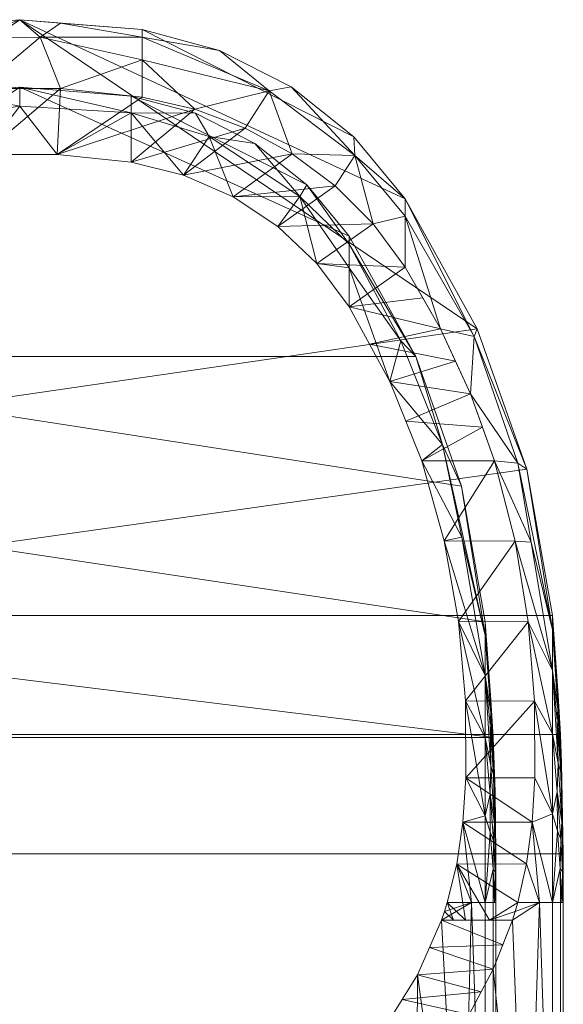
# Model space of a CAD drawing. Header units: millimetres. Extents: x -161 to 161, y -244 to 341.
# Tile 4 of 4: x 0 to 161, y 48 to 341. Entities that reach past the tile are written whole.
import ezdxf

# ---------------------------------------------------------------- set-up
doc = ezdxf.new("R2010")
doc.units = ezdxf.units.MM
doc.layers.add('M-520-M_DRAINAGE_FW', color=2, linetype='Continuous', lineweight=30)

# ---------------------------------------------------------------- blocks, each defined once
blk = doc.blocks.new('AmericanStandard_Urinal_Flexbrook__CCAS6510-3100410C0_ - CCAS6510-3100410C0-3382-3D View 1')
at = {"layer": 'M-520-M_DRAINAGE_FW', "lineweight": 9}
mesh = blk.add_polyface(dxfattribs=at)
corners = [(161.36, -52.87), (160.56, -88.26), (158.14, -123.58), (150.8, -165.9), (136.77, -206.5), (116.44, -244.31), (-116.44, -244.31), (-136.77, -206.5), (-150.8, -165.9), (-158.14, -123.58), (-160.56, -88.26), (-161.36, -52.87), (-161.36, 92.87), (-160.56, 128.26), (-158.14, 163.58), (-150.49, 207.08), (-135.78, 248.73), (-114.42, 287.39), (-99.23, 305.77), (-80.61, 320.66), (-59.34, 331.45), (-36.32, 337.66), (0, 340.59), (36.32, 337.66), (59.34, 331.45), (80.61, 320.66), (99.23, 305.77), (114.42, 287.39), (135.78, 248.73), (150.49, 207.08), (158.14, 163.58), (160.56, 128.26), (161.36, 92.87)]
mesh.append_faces([[corners[k] for k in face] for face in [(22, 16, 17, 21), (17, 20, 21), (29, 14, 15, 28), (11, 0, 1), (27, 22, 23, 26), (14, 29, 30)]], dxfattribs={"vtx0": -1, "vtx2": -1})
mesh.append_faces([[corners[k] for k in face] for face in [(28, 15, 16, 22)]], dxfattribs={"vtx0": -1, "vtx2": -1, "vtx3": -1})
mesh.append_faces([[corners[k] for k in face] for face in [(5, 6, 4)]], dxfattribs={"vtx1": -1})
mesh.append_faces([[corners[k] for k in face] for face in [(7, 8, 4, 6), (27, 28, 22)]], dxfattribs={"vtx1": -1, "vtx2": -1})
mesh.append_faces([[corners[k] for k in face] for face in [(12, 13, 31, 32), (13, 14, 30, 31), (10, 11, 1, 2), (8, 9, 3, 4), (9, 10, 2, 3), (11, 12, 32, 0)]], dxfattribs={"vtx1": -1, "vtx3": -1})
mesh.append_faces([[corners[k] for k in face] for face in [(17, 18, 19, 20), (23, 24, 25, 26)]], dxfattribs={"vtx3": -1})
mesh = blk.add_polyface(dxfattribs=at)
corners = [(36.32, 337.66, 70.91), (0, 340.59, 70.91), (-36.32, 337.66, 70.91), (-36.32, 335.41, 105.03), (-36.32, 328.68, 138.56), (-36.32, 317.6, 170.92), (-12.16, 320.11, 171.65), (12.15, 320.11, 171.65), (36.32, 317.6, 170.92), (36.32, 328.68, 138.56), (36.32, 335.41, 105.03), (12.14, 339.61, 70.91), (6.09, 335.42, 122.31), (-12.14, 339.61, 70.91), (-16.52, 334.91, 122.23)]
mesh.append_faces([[corners[k] for k in face] for face in [(3, 13, 2)]], dxfattribs={"vtx0": -1})
mesh.append_faces([[corners[k] for k in face] for face in [(4, 14, 3)]], dxfattribs={"vtx0": -1, "vtx1": -1})
mesh.append_faces([[corners[k] for k in face] for face in [(11, 12, 10), (12, 1, 14), (12, 7, 9), (13, 3, 14), (12, 14, 6), (4, 6, 14)]], dxfattribs={"vtx0": -1, "vtx1": -1, "vtx2": -1})
mesh.append_faces([[corners[k] for k in face] for face in [(14, 1, 13)]], dxfattribs={"vtx0": -1, "vtx2": -1})
mesh.append_faces([[corners[k] for k in face] for face in [(8, 9, 7)]], dxfattribs={"vtx1": -1})
mesh.append_faces([[corners[k] for k in face] for face in [(6, 7, 12), (9, 10, 12), (11, 1, 12)]], dxfattribs={"vtx1": -1, "vtx2": -1})
mesh.append_faces([[corners[k] for k in face] for face in [(4, 5, 6), (10, 0, 11)]], dxfattribs={"vtx2": -1})
mesh = blk.add_polyface(dxfattribs=at)
corners = [(36.32, 337.66), (0, 340.59), (-36.32, 337.66), (-36.32, 337.66, 70.91), (0, 340.59, 70.91), (36.32, 337.66, 70.91)]
mesh.append_faces([[corners[k] for k in face] for face in [(5, 0, 1, 4), (2, 3, 4, 1)]], dxfattribs={"vtx2": -1})
mesh = blk.add_polyface(dxfattribs=at)
corners = [(114.42, 287.39, 70.91), (99.23, 305.77, 70.91), (80.61, 320.66, 70.91), (59.34, 331.45, 70.91), (36.32, 337.66, 70.91), (36.32, 335.41, 105.03), (36.32, 328.68, 138.56), (36.32, 317.6, 170.92), (51.96, 314.05, 169.92), (66.92, 308.41, 168.43), (80.91, 300.76, 166.58), (93.66, 291.21, 164.54), (104.91, 279.92, 162.52), (114.42, 267.1, 160.73), (114.42, 282.25, 116.95), (74.01, 319.51, 120.76), (99.47, 300.27, 119.51)]
mesh.append_faces([[corners[k] for k in face] for face in [(3, 15, 2), (12, 16, 11), (9, 15, 8), (6, 15, 5)]], dxfattribs={"vtx0": -1, "vtx1": -1})
mesh.append_faces([[corners[k] for k in face] for face in [(12, 14, 16), (16, 15, 10), (16, 2, 15), (5, 15, 3), (15, 6, 8)]], dxfattribs={"vtx0": -1, "vtx1": -1, "vtx2": -1})
mesh.append_faces([[corners[k] for k in face] for face in [(16, 10, 11), (16, 1, 2)]], dxfattribs={"vtx0": -1, "vtx2": -1})
mesh.append_faces([[corners[k] for k in face] for face in [(7, 8, 6)]], dxfattribs={"vtx1": -1})
mesh.append_faces([[corners[k] for k in face] for face in [(9, 10, 15), (0, 1, 16), (14, 0, 16)]], dxfattribs={"vtx1": -1, "vtx2": -1})
mesh.append_faces([[corners[k] for k in face] for face in [(12, 13, 14), (3, 4, 5)]], dxfattribs={"vtx2": -1})
mesh = blk.add_polyface(dxfattribs=at)
corners = [(114.42, 287.39), (99.23, 305.77), (80.61, 320.66), (59.34, 331.45), (36.32, 337.66), (36.32, 337.66, 70.91), (59.34, 331.45, 70.91), (80.61, 320.66, 70.91), (99.23, 305.77, 70.91), (114.42, 287.39, 70.91)]
mesh.append_faces([[corners[k] for k in face] for face in [(0, 1, 8, 9)]], dxfattribs={"vtx1": -1})
mesh.append_faces([[corners[k] for k in face] for face in [(7, 8, 1, 2), (2, 3, 6, 7)]], dxfattribs={"vtx1": -1, "vtx3": -1})
mesh.append_faces([[corners[k] for k in face] for face in [(3, 4, 5, 6)]], dxfattribs={"vtx3": -1})
mesh = blk.add_polyface(dxfattribs=at)
corners = [(-141.36, -52.87, 20), (-140.58, -87.35, 20), (-138.22, -121.76, 20), (-132.33, -157.32, 20), (-121.33, -191.64, 20), (-105.48, -223.95, 20), (105.48, -223.95, 20), (121.33, -191.64, 20), (132.33, -157.32, 20), (138.22, -121.76, 20), (140.58, -87.35, 20), (141.36, -52.87, 20), (141.36, 92.87, 20), (140.58, 127.35, 20), (138.22, 161.76, 20), (131.15, 202, 20), (117.54, 240.53, 20), (97.77, 276.3, 20), (85.2, 291.52, 20), (69.78, 303.85, 20), (52.18, 312.78, 20), (33.12, 317.92, 20), (0, 320.59, 20), (-33.12, 317.92, 20), (-52.18, 312.78, 20), (-69.78, 303.85, 20), (-85.2, 291.52, 20), (-97.77, 276.3, 20), (-117.54, 240.53, 20), (-131.15, 202, 20), (-138.22, 161.76, 20), (-140.58, 127.35, 20), (-141.36, 92.87, 20)]
mesh.append_faces([[corners[k] for k in face] for face in [(21, 18, 19, 20), (25, 23, 24)]], dxfattribs={"vtx0": -1})
mesh.append_faces([[corners[k] for k in face] for face in [(9, 3, 8), (16, 28, 15), (27, 23, 25, 26)]], dxfattribs={"vtx0": -1, "vtx1": -1})
mesh.append_faces([[corners[k] for k in face] for face in [(4, 7, 8, 3), (0, 11, 12, 32), (11, 0, 1), (13, 30, 31), (29, 14, 15, 28), (14, 29, 30, 13)]], dxfattribs={"vtx0": -1, "vtx2": -1})
mesh.append_faces([[corners[k] for k in face] for face in [(16, 17, 22, 28)]], dxfattribs={"vtx1": -1, "vtx2": -1, "vtx3": -1})
mesh.append_faces([[corners[k] for k in face] for face in [(10, 11, 1, 2), (9, 10, 2, 3), (12, 13, 31, 32), (17, 18, 21, 22), (27, 28, 22, 23)]], dxfattribs={"vtx1": -1, "vtx3": -1})
mesh.append_faces([[corners[k] for k in face] for face in [(5, 6, 7, 4)]], dxfattribs={"vtx2": -1})
mesh = blk.add_polyface(dxfattribs=at)
corners = [(-140.94, 209.58, 159.03), (-119.34, 209.58, 159.03), (-109.85, 233.08, 158.48), (-97.77, 255.34, 159.54), (-88.22, 268.17, 160.86), (-76.62, 279.15, 162.4), (-63.3, 287.96, 163.92), (-48.65, 294.37, 165.18), (-33.12, 298.23, 166.01), (-11.08, 300.59, 166.54), (11.09, 300.59, 166.54), (33.12, 298.23, 166.01), (48.67, 294.37, 165.18), (63.32, 287.95, 163.92), (76.64, 279.13, 162.4), (88.23, 268.15, 160.85), (97.77, 255.34, 159.54), (109.85, 233.08, 158.48), (119.34, 209.58, 159.03), (140.94, 209.58, 159.03), (133.81, 229.49, 158.45), (124.94, 248.76, 159.06), (114.42, 267.1, 160.73), (104.91, 279.92, 162.52), (93.66, 291.21, 164.54), (80.91, 300.76, 166.58), (66.92, 308.41, 168.43), (51.96, 314.05, 169.92), (36.32, 317.6, 170.92), (12.15, 320.11, 171.65), (-12.16, 320.11, 171.65), (-36.32, 317.6, 170.92), (-55.01, 313.08, 169.66), (-72.65, 305.59, 167.72), (-88.73, 295.25, 165.37), (-102.79, 282.31, 162.92), (-114.42, 267.1, 160.73), (-124.94, 248.76, 159.06), (-133.81, 229.49, 158.45), (-114.6, 221.33, 158.75), (-103.81, 244.21, 159.01), (103.81, 244.21, 159.01), (114.6, 221.33, 158.75), (129.38, 239.12, 158.76), (119.68, 257.93, 159.9), (-119.68, 257.93, 159.9), (-129.38, 239.12, 158.76), (-137.38, 219.54, 158.74), (137.38, 219.54, 158.74)]
mesh.append_faces([[corners[k] for k in face] for face in [(1, 47, 0)]], dxfattribs={"vtx0": -1})
mesh.append_faces([[corners[k] for k in face] for face in [(47, 39, 38), (46, 40, 37), (39, 47, 1), (43, 17, 20), (16, 22, 15), (23, 15, 22), (24, 14, 23), (17, 43, 41), (21, 41, 43), (32, 9, 31), (33, 8, 32), (25, 13, 24), (13, 25, 12), (14, 24, 13)]], dxfattribs={"vtx0": -1, "vtx1": -1})
mesh.append_faces([[corners[k] for k in face] for face in [(3, 36, 45), (36, 3, 4), (46, 2, 40), (20, 17, 42), (21, 16, 41), (23, 14, 15), (6, 34, 35), (34, 6, 7), (27, 10, 11), (26, 11, 12), (10, 27, 28), (12, 25, 26), (10, 28, 29), (29, 9, 10), (35, 5, 6)]], dxfattribs={"vtx0": -1, "vtx2": -1})
mesh.append_faces([[corners[k] for k in face] for face in [(19, 48, 18)]], dxfattribs={"vtx1": -1})
mesh.append_faces([[corners[k] for k in face] for face in [(4, 5, 35), (35, 36, 4), (42, 18, 48), (21, 44, 16), (48, 20, 42), (46, 38, 2), (7, 8, 33), (33, 34, 7), (45, 37, 3), (8, 9, 32), (30, 31, 9), (29, 30, 9), (39, 2, 38), (44, 22, 16), (40, 3, 37), (26, 27, 11)]], dxfattribs={"vtx1": -1, "vtx2": -1})
mesh = blk.add_polyface(dxfattribs=at)
corners = [(-33.12, 317.92, 70.91), (0, 320.59, 70.91), (33.12, 317.92, 70.91), (33.12, 312.95, 119.47), (33.12, 298.23, 166.01), (11.09, 300.59, 166.54), (-11.08, 300.59, 166.54), (-33.12, 298.23, 166.01), (-33.12, 312.95, 119.47), (0.01, 314.88, 123.19), (-21.31, 318.87, 70.91), (-16.77, 312.44, 130.51)]
mesh.append_faces([[corners[k] for k in face] for face in [(3, 1, 2)]], dxfattribs={"vtx0": -1})
mesh.append_faces([[corners[k] for k in face] for face in [(6, 9, 5), (1, 9, 10), (7, 11, 6)]], dxfattribs={"vtx0": -1, "vtx1": -1})
mesh.append_faces([[corners[k] for k in face] for face in [(9, 6, 11), (10, 9, 11), (5, 9, 3), (10, 11, 8), (3, 9, 1)]], dxfattribs={"vtx0": -1, "vtx1": -1, "vtx2": -1})
mesh.append_faces([[corners[k] for k in face] for face in [(4, 5, 3)]], dxfattribs={"vtx1": -1})
mesh.append_faces([[corners[k] for k in face] for face in [(7, 8, 11)]], dxfattribs={"vtx1": -1, "vtx2": -1})
mesh.append_faces([[corners[k] for k in face] for face in [(8, 0, 10)]], dxfattribs={"vtx2": -1})
mesh = blk.add_polyface(dxfattribs=at)
corners = [(33.12, 317.92, 70.91), (0, 320.59, 70.91), (-33.12, 317.92, 70.91), (-33.12, 317.92, 20), (0, 320.59, 20), (33.12, 317.92, 20)]
mesh.append_faces([[corners[k] for k in face] for face in [(2, 3, 4, 1), (5, 0, 1, 4)]], dxfattribs={"vtx2": -1})
mesh = blk.add_polyface(dxfattribs=at)
corners = [(33.12, 317.92, 70.91), (52.18, 312.78, 70.91), (69.78, 303.85, 70.91), (85.2, 291.52, 70.91), (97.77, 276.3, 70.91), (97.77, 273.93, 101.42), (97.77, 266.89, 131.2), (97.77, 255.34, 159.54), (88.23, 268.15, 160.85), (76.64, 279.13, 162.4), (63.32, 287.95, 163.92), (48.67, 294.37, 165.18), (33.12, 298.23, 166.01), (33.12, 312.95, 119.47), (56.29, 305.92, 119.67), (83.14, 288.06, 118.91)]
mesh.append_faces([[corners[k] for k in face] for face in [(9, 15, 8), (2, 14, 1), (6, 15, 5), (3, 15, 2)]], dxfattribs={"vtx0": -1, "vtx1": -1})
mesh.append_faces([[corners[k] for k in face] for face in [(5, 15, 3), (10, 14, 15), (13, 14, 11), (15, 6, 8), (14, 2, 15), (13, 1, 14)]], dxfattribs={"vtx0": -1, "vtx1": -1, "vtx2": -1})
mesh.append_faces([[corners[k] for k in face] for face in [(14, 10, 11)]], dxfattribs={"vtx0": -1, "vtx2": -1})
mesh.append_faces([[corners[k] for k in face] for face in [(7, 8, 6), (4, 5, 3)]], dxfattribs={"vtx1": -1})
mesh.append_faces([[corners[k] for k in face] for face in [(9, 10, 15)]], dxfattribs={"vtx1": -1, "vtx2": -1})
mesh.append_faces([[corners[k] for k in face] for face in [(11, 12, 13), (13, 0, 1)]], dxfattribs={"vtx2": -1})
mesh = blk.add_polyface(dxfattribs=at)
corners = [(97.77, 276.3, 70.91), (85.2, 291.52, 70.91), (69.78, 303.85, 70.91), (52.18, 312.78, 70.91), (33.12, 317.92, 70.91), (33.12, 317.92, 20), (52.18, 312.78, 20), (69.78, 303.85, 20), (85.2, 291.52, 20), (97.77, 276.3, 20)]
mesh.append_faces([[corners[k] for k in face] for face in [(6, 3, 4, 5)]], dxfattribs={"vtx0": -1})
mesh.append_faces([[corners[k] for k in face] for face in [(3, 6, 7, 2), (8, 1, 2, 7)]], dxfattribs={"vtx0": -1, "vtx2": -1})
mesh.append_faces([[corners[k] for k in face] for face in [(8, 9, 0, 1)]], dxfattribs={"vtx3": -1})
mesh = blk.add_polyface(dxfattribs=at)
corners = [(158.14, 78.4, 156.09), (158.14, 104.72, 151.92), (158.14, 128.47, 139.82), (158.14, 147.31, 120.98), (158.14, 159.41, 97.23), (158.14, 163.58, 70.91), (150.49, 207.08, 70.91), (135.78, 248.73, 70.91), (114.42, 287.39, 70.91), (114.42, 282.25, 116.95), (114.42, 267.1, 160.73), (124.94, 248.76, 159.06), (133.81, 229.49, 158.45), (140.94, 209.58, 159.03), (147.09, 185.73, 161.61), (150.95, 161.79, 166.55), (152.82, 138.23, 173.87), (152.95, 115.42, 183.49), (152.13, 102.23, 190.67), (150.47, 89.83, 199.16), (147.9, 78.4, 208.81), (154.34, 78.4, 182.71), (147.87, 208.92, 115.67), (151.87, 185.36, 132.05), (134.91, 246.45, 108.73)]
mesh.append_faces([[corners[k] for k in face] for face in [(17, 1, 16), (18, 1, 17), (4, 23, 3), (14, 23, 13), (13, 22, 12), (12, 24, 11)]], dxfattribs={"vtx0": -1, "vtx1": -1})
mesh.append_faces([[corners[k] for k in face] for face in [(6, 24, 22), (13, 23, 22), (4, 22, 23), (11, 24, 9), (22, 24, 12), (14, 3, 23), (4, 6, 22)]], dxfattribs={"vtx0": -1, "vtx1": -1, "vtx2": -1})
mesh.append_faces([[corners[k] for k in face] for face in [(18, 21, 0), (16, 1, 2), (18, 0, 1), (3, 14, 15), (24, 6, 7), (15, 2, 3), (24, 8, 9), (24, 7, 8)]], dxfattribs={"vtx0": -1, "vtx2": -1})
mesh.append_faces([[corners[k] for k in face] for face in [(10, 11, 9)]], dxfattribs={"vtx1": -1})
mesh.append_faces([[corners[k] for k in face] for face in [(18, 19, 21), (15, 16, 2)]], dxfattribs={"vtx1": -1, "vtx2": -1})
mesh.append_faces([[corners[k] for k in face] for face in [(19, 20, 21), (4, 5, 6)]], dxfattribs={"vtx2": -1})
mesh = blk.add_polyface(dxfattribs=at)
corners = [(158.14, 163.58), (150.49, 207.08), (135.78, 248.73), (114.42, 287.39), (114.42, 287.39, 70.91), (135.78, 248.73, 70.91), (150.49, 207.08, 70.91), (158.14, 163.58, 70.91)]
mesh.append_faces([[corners[k] for k in face] for face in [(6, 1, 2, 5)]], dxfattribs={"vtx0": -1, "vtx2": -1})
mesh.append_faces([[corners[k] for k in face] for face in [(7, 0, 1, 6)]], dxfattribs={"vtx2": -1})
mesh.append_faces([[corners[k] for k in face] for face in [(2, 3, 4, 5)]], dxfattribs={"vtx3": -1})
mesh = blk.add_polyface(dxfattribs=at)
corners = [(138.22, 161.76, 70.91), (138.22, 157.68, 96.67), (138.22, 145.84, 119.91), (138.22, 127.4, 138.35), (138.22, 104.16, 150.19), (138.22, 78.4, 154.27), (134.12, 78.4, 181.86), (126.93, 78.4, 208.81), (129.73, 89.81, 199.17), (131.53, 102.21, 190.68), (132.43, 115.42, 183.49), (132.29, 138.28, 173.85), (130.25, 161.89, 166.53), (126.03, 185.83, 161.59), (119.34, 209.58, 159.03), (109.85, 233.08, 158.48), (97.77, 255.34, 159.54), (97.77, 266.89, 131.2), (97.77, 273.93, 101.42), (97.77, 276.3, 70.91), (117.54, 240.53, 70.91), (131.15, 202, 70.91), (125.51, 214.44, 112.02), (131.23, 186.88, 129.45), (113.16, 245.18, 110.34)]
mesh.append_faces([[corners[k] for k in face] for face in [(20, 18, 19)]], dxfattribs={"vtx0": -1})
mesh.append_faces([[corners[k] for k in face] for face in [(3, 12, 2), (6, 9, 5), (11, 4, 10), (18, 24, 17)]], dxfattribs={"vtx0": -1, "vtx1": -1})
mesh.append_faces([[corners[k] for k in face] for face in [(15, 24, 22), (2, 13, 23), (15, 17, 24), (20, 24, 18), (1, 22, 21), (24, 20, 22), (23, 14, 22), (1, 23, 22)]], dxfattribs={"vtx0": -1, "vtx1": -1, "vtx2": -1})
mesh.append_faces([[corners[k] for k in face] for face in [(9, 4, 5), (11, 3, 4), (3, 11, 12), (23, 13, 14)]], dxfattribs={"vtx0": -1, "vtx2": -1})
mesh.append_faces([[corners[k] for k in face] for face in [(7, 8, 6)]], dxfattribs={"vtx1": -1})
mesh.append_faces([[corners[k] for k in face] for face in [(8, 9, 6), (9, 10, 4), (12, 13, 2), (1, 2, 23), (14, 15, 22), (20, 21, 22)]], dxfattribs={"vtx1": -1, "vtx2": -1})
mesh.append_faces([[corners[k] for k in face] for face in [(15, 16, 17), (21, 0, 1)]], dxfattribs={"vtx2": -1})
mesh = blk.add_polyface(dxfattribs=at)
corners = [(138.22, 161.76, 70.91), (131.15, 202, 70.91), (117.54, 240.53, 70.91), (97.77, 276.3, 70.91), (97.77, 276.3, 20), (117.54, 240.53, 20), (131.15, 202, 20), (138.22, 161.76, 20)]
mesh.append_faces([[corners[k] for k in face] for face in [(5, 2, 3, 4)]], dxfattribs={"vtx0": -1})
mesh.append_faces([[corners[k] for k in face] for face in [(2, 5, 6, 1)]], dxfattribs={"vtx0": -1, "vtx2": -1})
mesh.append_faces([[corners[k] for k in face] for face in [(7, 0, 1, 6)]], dxfattribs={"vtx2": -1})
mesh = blk.add_polyface(dxfattribs=at)
corners = [(-152.95, 115.42, 183.49), (-132.43, 115.42, 183.49), (-132.29, 138.28, 173.85), (-130.25, 161.89, 166.53), (-126.03, 185.83, 161.59), (-119.34, 209.58, 159.03), (-140.94, 209.58, 159.03), (-147.09, 185.73, 161.61), (-150.95, 161.79, 166.55), (-152.82, 138.23, 173.87), (132.43, 115.42, 183.49), (152.95, 115.42, 183.49), (152.82, 138.23, 173.87), (150.95, 161.79, 166.55), (147.09, 185.73, 161.61), (140.94, 209.58, 159.03), (119.34, 209.58, 159.03), (126.03, 185.83, 161.59), (130.25, 161.89, 166.53), (132.29, 138.28, 173.85)]
mesh.append_faces([[corners[k] for k in face] for face in [(1, 9, 0), (6, 4, 5)]], dxfattribs={"vtx0": -1})
mesh.append_faces([[corners[k] for k in face] for face in [(3, 8, 2), (8, 3, 7), (13, 19, 12), (18, 14, 17), (15, 17, 14)]], dxfattribs={"vtx0": -1, "vtx1": -1})
mesh.append_faces([[corners[k] for k in face] for face in [(4, 6, 7), (7, 3, 4), (12, 19, 10), (13, 18, 19)]], dxfattribs={"vtx0": -1, "vtx2": -1})
mesh.append_faces([[corners[k] for k in face] for face in [(11, 12, 10)]], dxfattribs={"vtx1": -1})
mesh.append_faces([[corners[k] for k in face] for face in [(1, 2, 9), (8, 9, 2), (13, 14, 18)]], dxfattribs={"vtx1": -1, "vtx2": -1})
mesh.append_faces([[corners[k] for k in face] for face in [(15, 16, 17)]], dxfattribs={"vtx2": -1})
mesh = blk.add_polyface(dxfattribs=at)
corners = [(141.36, 78.4, 85.38), (140.58, 78.4, 119.86), (138.22, 78.4, 154.27), (138.22, 104.16, 150.19), (138.22, 127.4, 138.35), (138.22, 145.84, 119.91), (138.22, 157.68, 96.67), (138.22, 161.76, 70.91), (140.58, 127.35, 70.91), (141.36, 92.87, 70.91), (141.36, 92.38, 74.66), (141.36, 90.93, 78.15), (141.36, 88.63, 81.14), (141.36, 85.63, 83.44), (141.36, 82.14, 84.89), (140.61, 96.83, 115.42), (140.63, 116.31, 100), (140.98, 101.93, 101.58), (140.98, 114.12, 85.7), (139.82, 134.79, 98.41), (139.9, 138.62, 83.68), (139.9, 118.94, 117.13), (139.62, 110.55, 128.29), (139.66, 99.27, 132.66), (140.51, 88.26, 120.41), (140.97, 78.4, 102.62), (141.13, 87.45, 102.95), (140.81, 116.91, 70.91), (139.64, 131.24, 109.65), (141.12, 111.23, 77.45)]
mesh.append_faces([[corners[k] for k in face] for face in [(27, 29, 8), (5, 21, 4), (8, 20, 7), (1, 24, 25), (13, 17, 12), (7, 20, 6), (2, 24, 1), (9, 29, 27)]], dxfattribs={"vtx0": -1, "vtx1": -1})
mesh.append_faces([[corners[k] for k in face] for face in [(22, 17, 15), (17, 21, 16), (25, 24, 26), (17, 22, 21), (13, 15, 17), (3, 22, 23), (17, 16, 12), (20, 18, 19), (20, 19, 6), (28, 19, 16), (8, 29, 20), (18, 11, 16), (19, 18, 16), (5, 28, 21), (21, 22, 4), (22, 15, 23), (15, 24, 23), (23, 24, 2), (13, 26, 15), (26, 24, 15), (25, 26, 14), (18, 29, 10), (21, 28, 16), (5, 19, 28), (20, 29, 18)]], dxfattribs={"vtx0": -1, "vtx1": -1, "vtx2": -1})
mesh.append_faces([[corners[k] for k in face] for face in [(19, 5, 6), (29, 9, 10), (18, 10, 11), (22, 3, 4)]], dxfattribs={"vtx0": -1, "vtx2": -1})
mesh.append_faces([[corners[k] for k in face] for face in [(0, 25, 14)]], dxfattribs={"vtx1": -1})
mesh.append_faces([[corners[k] for k in face] for face in [(2, 3, 23), (13, 14, 26), (11, 12, 16)]], dxfattribs={"vtx1": -1, "vtx2": -1})
mesh = blk.add_polyface(dxfattribs=at)
corners = [(141.36, 92.87, 70.91), (140.58, 127.35, 70.91), (138.22, 161.76, 70.91), (138.22, 161.76, 20), (140.58, 127.35, 20), (141.36, 92.87, 20)]
mesh.append_faces([[corners[k] for k in face] for face in [(2, 3, 4, 1), (5, 0, 1, 4)]], dxfattribs={"vtx2": -1})
mesh = blk.add_polyface(dxfattribs=at)
corners = [(158.14, 78.4, 156.09), (160.56, 78.4, 120.77), (161.36, 78.4, 85.38), (161.36, 82.14, 84.89), (161.36, 85.63, 83.44), (161.36, 88.63, 81.14), (161.36, 90.93, 78.15), (161.36, 92.38, 74.66), (161.36, 92.87, 70.91), (160.56, 128.26, 70.91), (158.14, 163.58, 70.91), (158.14, 159.41, 97.23), (158.14, 147.31, 120.98), (158.14, 128.47, 139.82), (158.14, 104.72, 151.92), (160.59, 97.18, 116.24), (160.61, 117.01, 100.54), (160.97, 114.71, 85.95), (160.97, 102.32, 102.09), (159.78, 135.94, 98.97), (159.86, 139.83, 83.94), (159.86, 119.76, 118.06), (159.58, 111.21, 129.47), (159.62, 99.7, 133.93), (160.48, 88.45, 121.34), (160.96, 78.4, 103.08), (161.12, 87.59, 103.42), (160.87, 119.8, 78.87), (159.59, 132.33, 110.45), (159.35, 145.92, 70.91)]
mesh.append_faces([[corners[k] for k in face] for face in [(14, 22, 13), (12, 19, 11), (11, 20, 10), (0, 23, 14), (4, 26, 3), (8, 27, 7)]], dxfattribs={"vtx0": -1, "vtx1": -1})
mesh.append_faces([[corners[k] for k in face] for face in [(21, 16, 28), (26, 4, 15), (15, 24, 26), (23, 22, 14), (22, 21, 13), (17, 16, 6), (15, 4, 18), (17, 27, 20), (5, 16, 18), (19, 28, 16), (19, 20, 11), (19, 16, 17), (15, 22, 23), (21, 18, 16), (21, 22, 18), (17, 20, 19), (9, 20, 27), (18, 22, 15), (24, 15, 23), (0, 24, 23), (25, 3, 26), (25, 26, 24), (17, 7, 27), (19, 12, 28), (21, 28, 12)]], dxfattribs={"vtx0": -1, "vtx1": -1, "vtx2": -1})
mesh.append_faces([[corners[k] for k in face] for face in [(20, 29, 10), (24, 0, 1), (21, 12, 13), (16, 5, 6), (27, 8, 9), (24, 1, 25), (20, 9, 29)]], dxfattribs={"vtx0": -1, "vtx2": -1})
mesh.append_faces([[corners[k] for k in face] for face in [(6, 7, 17), (4, 5, 18)]], dxfattribs={"vtx1": -1, "vtx2": -1})
mesh.append_faces([[corners[k] for k in face] for face in [(25, 2, 3)]], dxfattribs={"vtx2": -1})
mesh = blk.add_polyface(dxfattribs=at)
corners = [(161.36, 92.87), (160.56, 128.26), (158.14, 163.58), (158.14, 163.58, 70.91), (160.56, 128.26, 70.91), (161.36, 92.87, 70.91)]
mesh.append_faces([[corners[k] for k in face] for face in [(5, 0, 1, 4), (2, 3, 4, 1)]], dxfattribs={"vtx2": -1})
mesh = blk.add_polyface(dxfattribs=at)
corners = [(-146.29, 73.16, 213.95), (-125.18, 73.16, 213.95), (-126.08, 75.74, 211.35), (-126.93, 78.4, 208.81), (-129.73, 89.81, 199.17), (-131.53, 102.21, 190.68), (-132.43, 115.42, 183.49), (-152.95, 115.42, 183.49), (-152.13, 102.23, 190.67), (-150.47, 89.83, 199.16), (-147.9, 78.4, 208.81), (-147.12, 75.74, 211.35), (-139.43, 73.16, 213.95), (-132.31, 73.16, 213.95), (-128.74, 73.16, 213.95), (125.18, 73.16, 213.95), (146.29, 73.16, 213.95), (147.12, 75.74, 211.35), (147.9, 78.4, 208.81), (150.47, 89.83, 199.16), (152.13, 102.23, 190.67), (152.95, 115.42, 183.49), (132.43, 115.42, 183.49), (131.53, 102.21, 190.68), (129.73, 89.81, 199.17), (126.93, 78.4, 208.81), (126.08, 75.74, 211.35), (139.43, 73.16, 213.95), (132.31, 73.16, 213.95), (128.74, 73.16, 213.95)]
mesh.append_faces([[corners[k] for k in face] for face in [(29, 26, 15)]], dxfattribs={"vtx0": -1})
mesh.append_faces([[corners[k] for k in face] for face in [(13, 4, 12), (10, 4, 9), (18, 27, 17), (26, 29, 25)]], dxfattribs={"vtx0": -1, "vtx1": -1})
mesh.append_faces([[corners[k] for k in face] for face in [(12, 4, 10), (27, 18, 24)]], dxfattribs={"vtx0": -1, "vtx1": -1, "vtx2": -1})
mesh.append_faces([[corners[k] for k in face] for face in [(14, 2, 3), (3, 13, 14), (9, 4, 5), (8, 5, 6), (25, 29, 28), (24, 28, 27), (20, 22, 23), (19, 23, 24)]], dxfattribs={"vtx0": -1, "vtx2": -1})
mesh.append_faces([[corners[k] for k in face] for face in [(0, 12, 11), (7, 8, 6), (16, 17, 27), (21, 22, 20)]], dxfattribs={"vtx1": -1})
mesh.append_faces([[corners[k] for k in face] for face in [(3, 4, 13), (10, 11, 12), (8, 9, 5), (24, 25, 28), (19, 20, 23), (18, 19, 24)]], dxfattribs={"vtx1": -1, "vtx2": -1})
mesh.append_faces([[corners[k] for k in face] for face in [(14, 1, 2)]], dxfattribs={"vtx2": -1})
mesh = blk.add_polyface(dxfattribs=at)
corners = [(141.36, -52.87, 70.91), (141.36, -52.38, 74.66), (141.36, -50.93, 78.15), (141.36, -48.63, 81.14), (141.36, -45.63, 83.44), (141.36, -42.14, 84.89), (141.36, -38.4, 85.38), (141.36, 78.4, 85.38), (141.36, 82.14, 84.89), (141.36, 85.63, 83.44), (141.36, 88.63, 81.14), (141.36, 90.93, 78.15), (141.36, 92.38, 74.66), (141.36, 92.87, 70.91), (141.36, 92.87, 20), (141.36, -52.87, 20)]
mesh.append_faces([[corners[k] for k in face] for face in [(15, 6, 14)]], dxfattribs={"vtx0": -1, "vtx1": -1})
mesh.append_faces([[corners[k] for k in face] for face in [(7, 13, 14, 6)]], dxfattribs={"vtx0": -1, "vtx2": -1})
mesh.append_faces([[corners[k] for k in face] for face in [(6, 1, 2, 3)]], dxfattribs={"vtx0": -1, "vtx3": -1})
mesh.append_faces([[corners[k] for k in face] for face in [(9, 10, 7, 8)]], dxfattribs={"vtx1": -1})
mesh.append_faces([[corners[k] for k in face] for face in [(12, 13, 7, 11), (10, 11, 7), (0, 1, 6, 15)]], dxfattribs={"vtx1": -1, "vtx2": -1})
mesh.append_faces([[corners[k] for k in face] for face in [(4, 5, 6, 3)]], dxfattribs={"vtx2": -1})
mesh = blk.add_polyface(dxfattribs=at)
corners = [(161.36, -52.87), (161.36, 92.87), (161.36, 92.87, 70.91), (161.36, 92.38, 74.66), (161.36, 90.93, 78.15), (161.36, 88.63, 81.14), (161.36, 85.63, 83.44), (161.36, 82.14, 84.89), (161.36, 78.4, 85.38), (161.36, -38.4, 85.38), (161.36, -42.14, 84.89), (161.36, -45.63, 83.44), (161.36, -48.63, 81.14), (161.36, -50.93, 78.15), (161.36, -52.38, 74.66), (161.36, -52.87, 70.91)]
mesh.append_faces([[corners[k] for k in face] for face in [(8, 3, 4, 5)]], dxfattribs={"vtx0": -1, "vtx3": -1})
mesh.append_faces([[corners[k] for k in face] for face in [(14, 15, 12, 13)]], dxfattribs={"vtx1": -1})
mesh.append_faces([[corners[k] for k in face] for face in [(2, 3, 8, 1)]], dxfattribs={"vtx1": -1, "vtx2": -1})
mesh.append_faces([[corners[k] for k in face] for face in [(15, 0, 9, 10), (8, 9, 0, 1)]], dxfattribs={"vtx1": -1, "vtx3": -1})
mesh.append_faces([[corners[k] for k in face] for face in [(6, 7, 8, 5)]], dxfattribs={"vtx2": -1})
mesh.append_faces([[corners[k] for k in face] for face in [(10, 11, 12, 15)]], dxfattribs={"vtx2": -1, "vtx3": -1})
mesh = blk.add_polyface(dxfattribs=at)
corners = [(138.22, -38.4, 154.27), (131.15, -38.4, 194.52), (117.54, -38.4, 233.05), (97.77, -38.4, 268.81), (97.77, 29.25, 268.81), (108.98, 42.21, 250.28), (118.07, 56.89, 231.87), (125.18, 73.16, 213.95), (126.08, 75.74, 211.35), (126.93, 78.4, 208.81), (134.12, 78.4, 181.86), (138.22, 78.4, 154.27)]
mesh.append_faces([[corners[k] for k in face] for face in [(5, 2, 4)]], dxfattribs={"vtx0": -1, "vtx1": -1})
mesh.append_faces([[corners[k] for k in face] for face in [(1, 7, 10)]], dxfattribs={"vtx0": -1, "vtx1": -1, "vtx2": -1})
mesh.append_faces([[corners[k] for k in face] for face in [(2, 5, 6), (10, 7, 8)]], dxfattribs={"vtx0": -1, "vtx2": -1})
mesh.append_faces([[corners[k] for k in face] for face in [(9, 10, 8), (11, 0, 10)]], dxfattribs={"vtx1": -1})
mesh.append_faces([[corners[k] for k in face] for face in [(6, 7, 1), (1, 2, 6), (0, 1, 10)]], dxfattribs={"vtx1": -1, "vtx2": -1})
mesh.append_faces([[corners[k] for k in face] for face in [(2, 3, 4)]], dxfattribs={"vtx2": -1})
mesh = blk.add_polyface(dxfattribs=at)
corners = [(114.42, -38.4, 279.9), (135.78, -38.4, 241.24), (150.49, -38.4, 199.59), (158.14, -38.4, 156.09), (158.14, 78.4, 156.09), (154.34, 78.4, 182.71), (147.9, 78.4, 208.81), (147.12, 75.74, 211.35), (146.29, 73.16, 213.95), (140.55, 58.54, 229.94), (133.39, 45.14, 246.41), (124.71, 33.03, 263.15), (114.42, 22.25, 279.9)]
mesh.append_faces([[corners[k] for k in face] for face in [(7, 5, 6)]], dxfattribs={"vtx0": -1})
mesh.append_faces([[corners[k] for k in face] for face in [(8, 5, 7), (10, 2, 9), (11, 1, 10), (9, 2, 8)]], dxfattribs={"vtx0": -1, "vtx1": -1})
mesh.append_faces([[corners[k] for k in face] for face in [(8, 2, 5)]], dxfattribs={"vtx0": -1, "vtx1": -1, "vtx2": -1})
mesh.append_faces([[corners[k] for k in face] for face in [(5, 2, 3), (10, 1, 2), (1, 11, 12)]], dxfattribs={"vtx0": -1, "vtx2": -1})
mesh.append_faces([[corners[k] for k in face] for face in [(3, 4, 5), (12, 0, 1)]], dxfattribs={"vtx2": -1})
mesh = blk.add_polyface(dxfattribs=at)
corners = [(141.36, -38.4, 85.38), (140.58, -38.4, 119.86), (138.22, -38.4, 154.27), (138.22, 78.4, 154.27), (140.58, 78.4, 119.86), (141.36, 78.4, 85.38)]
mesh.append_faces([[corners[k] for k in face] for face in [(2, 3, 4, 1), (5, 0, 1, 4)]], dxfattribs={"vtx2": -1})
mesh = blk.add_polyface(dxfattribs=at)
corners = [(158.14, -38.4, 156.09), (160.56, -38.4, 120.77), (161.36, -38.4, 85.38), (161.36, 78.4, 85.38), (160.56, 78.4, 120.77), (158.14, 78.4, 156.09)]
mesh.append_faces([[corners[k] for k in face] for face in [(2, 3, 4, 1), (5, 0, 1, 4)]], dxfattribs={"vtx2": -1})
mesh = blk.add_polyface(dxfattribs=at)
corners = [(-125.18, 73.16, 213.95), (-146.29, 73.16, 213.95), (-140.55, 58.54, 229.94), (-133.39, 45.14, 246.41), (-124.71, 33.03, 263.15), (-114.42, 22.25, 279.9), (-105.28, 15.31, 291.86), (-94.33, 9.44, 302.83), (-81.71, 4.68, 312.46), (-67.63, 1, 320.4), (-52.39, -1.61, 326.38), (-36.32, -3.21, 330.17), (-12.17, -4.28, 332.78), (12.16, -4.28, 332.78), (36.32, -3.21, 330.17), (52.38, -1.61, 326.38), (67.62, 1, 320.41), (81.7, 4.67, 312.47), (94.32, 9.44, 302.84), (105.27, 15.31, 291.86), (114.42, 22.25, 279.9), (124.71, 33.03, 263.15), (133.39, 45.14, 246.41), (140.55, 58.54, 229.94), (146.29, 73.16, 213.95), (125.18, 73.16, 213.95), (118.07, 56.89, 231.87), (108.98, 42.21, 250.28), (97.77, 29.25, 268.81), (88.58, 21.88, 280.52), (77.26, 15.77, 291.03), (63.98, 11.01, 299.81), (49.11, 7.63, 306.4), (33.12, 5.65, 310.43), (11.1, 4.51, 312.81), (-11.09, 4.51, 312.81), (-33.12, 5.65, 310.43), (-49.1, 7.63, 306.41), (-63.97, 11.01, 299.82), (-77.25, 15.77, 291.04), (-88.58, 21.87, 280.53), (-97.77, 29.25, 268.81), (-108.98, 42.21, 250.28), (-118.07, 56.89, 231.87), (-136.97, 51.84, 238.17), (-129.05, 39.09, 254.78), (-119.56, 27.64, 271.52), (119.56, 27.64, 271.52), (129.05, 39.09, 254.78), (136.97, 51.84, 238.17), (121.62, 65.03, 222.91), (113.52, 49.55, 241.07), (103.37, 35.73, 259.54), (-103.37, 35.73, 259.54), (-113.52, 49.55, 241.07), (-121.62, 65.03, 222.91), (143.42, 65.85, 221.94), (-143.42, 65.85, 221.94)]
mesh.append_faces([[corners[k] for k in face] for face in [(25, 56, 24)]], dxfattribs={"vtx0": -1})
mesh.append_faces([[corners[k] for k in face] for face in [(36, 10, 35), (13, 35, 12), (37, 9, 36), (14, 34, 13), (35, 13, 34), (42, 45, 53), (31, 18, 30), (33, 16, 32), (7, 39, 6), (40, 6, 39), (45, 42, 3), (4, 53, 45), (47, 28, 20), (29, 20, 28), (30, 19, 29), (50, 56, 25), (51, 49, 26), (49, 51, 22)]], dxfattribs={"vtx0": -1, "vtx1": -1})
mesh.append_faces([[corners[k] for k in face] for face in [(35, 11, 12), (36, 9, 10), (7, 38, 39), (8, 37, 38), (33, 15, 16), (17, 31, 32), (30, 18, 19), (41, 4, 46), (5, 40, 41), (54, 44, 3), (2, 43, 55), (48, 27, 52), (52, 21, 48)]], dxfattribs={"vtx0": -1, "vtx2": -1})
mesh.append_faces([[corners[k] for k in face] for face in [(1, 57, 0)]], dxfattribs={"vtx1": -1})
mesh.append_faces([[corners[k] for k in face] for face in [(10, 11, 35), (7, 8, 38), (46, 5, 41), (42, 54, 3), (50, 26, 23), (8, 9, 37), (48, 22, 27), (14, 15, 34), (33, 34, 15), (47, 21, 28), (16, 17, 32), (17, 18, 31), (49, 23, 26), (52, 28, 21), (54, 43, 44), (41, 53, 4), (5, 6, 40), (2, 44, 43), (55, 0, 57), (57, 2, 55), (19, 20, 29), (51, 27, 22), (23, 56, 50)]], dxfattribs={"vtx1": -1, "vtx2": -1})

msp = doc.modelspace()

# ---------------------------------------------------------------- block references
at = {"layer": 'M-520-M_DRAINAGE_FW', "lineweight": 9}
msp.add_blockref('AmericanStandard_Urinal_Flexbrook__CCAS6510-3100410C0_ - CCAS6510-3100410C0-3382-3D View 1', (0, 0), dxfattribs=at)

doc.saveas('drawing.dxf')
